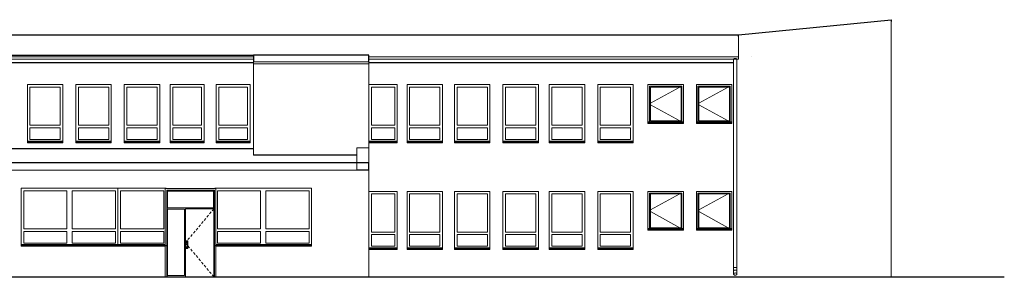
# Model space of a CAD drawing. Header units: centimetres. Extents: x -25572 to 23555, y -2435 to 15405.
# Tile 131 of 134: x 20504 to 23555, y 4871 to 5670. Entities that reach past the tile are written whole.
import ezdxf

# ---------------------------------------------------------------- set-up
doc = ezdxf.new("R2010")
doc.units = ezdxf.units.CM
doc.header["$MEASUREMENT"] = 0
for name, color, linetype, lineweight in [('Nowe_0_Nr_pióra__4', 7, 'Continuous', 13), ('Nowe_0_Nr_pióra__84', 7, 'Continuous', 13), ('Nowe_220-A Ściany_Nr_pióra__3', 7, 'Continuous', 13), ('Nowe_220-A Ściany_Nr_pióra__87', 7, 'Continuous', 13), ('Nowe_250-A Schody Pochylnie_Nr_pióra__91', 7, 'Continuous', 13), ('Nowe_280-A Dachy Powłoki_Nr_pióra__27', 7, 'Continuous', 25), ('Nowe_450-K Stropy_Nr_pióra__21', 7, 'Continuous', 25)]:
    doc.layers.add(name, color=color, linetype=linetype, lineweight=lineweight)
doc.linetypes.add('LINIA TERENU', pattern='A,0,[3,Lwowska architektura1.Shx,S=0.396825,R=0,X=0,Y=0],-50,0', length=50)

msp = doc.modelspace()

# ---------------------------------------------------------------- linework, layer by layer
at = {"layer": 'Nowe_0_Nr_pióra__4', "color": 7, "linetype": 'Continuous', "lineweight": 13}
for p, q in [((19806.6, 5554.7), (21228.1, 5554.7)), ((22731.5, 5554.7), (21586.1, 5554.7)), ((22731.5, 5554.7), (22731.5, 5551.2)), ((21228.1, 5547.7), (20206.5, 5547.7)), ((21228.1, 5539.9), (21586.1, 5539.9)), ((21228.1, 5539.9), (21228.1, 5536.4)), ((21228.1, 5536.4), (21228.1, 5533.8)), ((21228.1, 5533.8), (21228.1, 5532.9)), ((21228.1, 5532.9), (21586.1, 5532.9)), ((21586.1, 5547.7), (22716, 5547.7)), ((21586.1, 5539.9), (21586.1, 5536.4)), ((21586.1, 5536.4), (21586.1, 5533.8)), ((21586.1, 5533.8), (21586.1, 5532.9)), ((22716, 5547.7), (22716.6, 5548.4)), ((22717.6, 5548.7), (22716.6, 5548.4)), ((22716.9, 5547.7), (22716.6, 5547.7)), ((22716.6, 5547.7), (22716.6, 5547.7)), ((22717.6, 5548.7), (22718.5, 5549.5)), ((22718.5, 5547.7), (22718.1, 5547.7)), ((22718.5, 5549.5), (22721, 5550.2)), ((22718.7, 5547.7), (22718.5, 5547.7)), ((22721, 5550.2), (22723.5, 5549.5)), ((22723.5, 5547.7), (22723.2, 5547.7)), ((22723.5, 5549.5), (22724.3, 5548.7)), ((22723.8, 5547.7), (22723.5, 5547.7)), ((22724.3, 5548.7), (22725.3, 5548.4)), ((22725.3, 5547.7), (22725, 5547.7)), ((22725.3, 5548.4), (22726, 5547.7)), ((22725.4, 5547.7), (22725.3, 5547.7)), ((22731.5, 5547.7), (22726, 5547.7)), ((22731.5, 5551.2), (22731.5, 5548.7)), ((22731.5, 5548.7), (22731.5, 5547.7))]:
    msp.add_line(p, q, dxfattribs=at)
at = {"layer": 'Nowe_0_Nr_pióra__84', "color": 7, "linetype": 'Continuous', "lineweight": 13}
for p, q in [((22716.3, 5547.7), (22716, 5547.7)), ((22716, 5547.7), (22716, 4901.9)), ((22716.6, 5547.7), (22716.3, 5547.7)), ((22717.4, 5547.7), (22716.9, 5547.7)), ((22718.1, 5547.7), (22717.4, 5547.7)), ((22719, 5547.7), (22718.7, 5547.7)), ((22721, 5547.7), (22719, 5547.7)), ((22722.9, 5547.7), (22721, 5547.7)), ((22723.2, 5547.7), (22722.9, 5547.7)), ((22724.5, 5547.7), (22723.8, 5547.7)), ((22725, 5547.7), (22724.5, 5547.7)), ((22725.6, 5547.7), (22725.4, 5547.7)), ((22726, 5547.7), (22725.6, 5547.7)), ((22726, 5547.7), (22726, 4901.9)), ((22716.3, 4901.9), (22716, 4901.9)), ((22716, 4901.9), (22716, 4891.9)), ((22716, 4891.9), (22716, 4881.3)), ((22716.3, 4882.6), (22716, 4881.3)), ((22716, 4881.3), (22716.3, 4879.9)), ((22717.4, 4901.9), (22716.3, 4901.9)), ((22717.4, 4893.3), (22716.3, 4892.7)), ((22717.4, 4883.8), (22716.3, 4882.6)), ((22719, 4901.9), (22717.4, 4901.9)), ((22719, 4893.8), (22717.4, 4893.3)), ((22719, 4884.5), (22717.4, 4883.8)), ((22721, 4901.9), (22719, 4901.9)), ((22721, 4893.9), (22719, 4893.8)), ((22721, 4884.8), (22719, 4884.5)), ((22722.9, 4901.9), (22721, 4901.9)), ((22722.9, 4893.8), (22721, 4893.9)), ((22722.9, 4884.5), (22721, 4884.8)), ((22724.5, 4901.9), (22722.9, 4901.9)), ((22724.5, 4893.3), (22722.9, 4893.8)), ((22724.5, 4883.8), (22722.9, 4884.5)), ((22725.6, 4901.9), (22724.5, 4901.9)), ((22725.6, 4892.7), (22724.5, 4893.3)), ((22725.6, 4882.6), (22724.5, 4883.8)), ((22726, 4901.9), (22725.6, 4901.9)), ((22726, 4881.3), (22725.6, 4882.6)), ((22725.6, 4879.9), (22726, 4881.3)), ((22726, 4901.9), (22726, 4891.9)), ((22726, 4891.9), (22726, 4881.3)), ((22716.3, 4879.9), (22717.4, 4878.8)), ((22717.4, 4878.8), (22719, 4878)), ((22719, 4878), (22721, 4877.7)), ((22721, 4877.7), (22722.9, 4878)), ((22722.9, 4878), (22724.5, 4878.8)), ((22724.5, 4878.8), (22725.6, 4879.9))]:
    msp.add_line(p, q, dxfattribs=at)
at = {"layer": 'Nowe_220-A Ściany_Nr_pióra__3', "color": 7, "linetype": 'Continuous', "lineweight": 13}
for p, q in [((20536.1, 5342.7), (20536.1, 5460.7)), ((20536.1, 5460.7), (20630.1, 5460.7)), ((20630.1, 5460.7), (20630.1, 5342.7)), ((20686.1, 5342.7), (20686.1, 5460.7)), ((20686.1, 5460.7), (20780.1, 5460.7)), ((20780.1, 5460.7), (20780.1, 5342.7)), ((20836.1, 5342.7), (20836.1, 5460.7)), ((20836.1, 5460.7), (20930.1, 5460.7)), ((20930.1, 5460.7), (20930.1, 5342.7)), ((20978.6, 5342.7), (20978.6, 5460.7)), ((20978.6, 5460.7), (21067.6, 5460.7)), ((21067.6, 5460.7), (21067.6, 5342.7)), ((21121.1, 5342.7), (21121.1, 5460.7)), ((21121.1, 5460.7), (21210.1, 5460.7)), ((21210.1, 5460.7), (21210.1, 5342.7)), ((21594.1, 5342.7), (21594.1, 5460.7)), ((21594.1, 5460.7), (21666.1, 5460.7)), ((21666.1, 5460.7), (21666.1, 5342.7)), ((21712.1, 5342.7), (21712.1, 5460.7)), ((21712.1, 5460.7), (21806.1, 5460.7)), ((21806.1, 5460.7), (21806.1, 5342.7)), ((21859.1, 5342.7), (21859.1, 5460.7)), ((21859.1, 5460.7), (21953.1, 5460.7)), ((21953.1, 5460.7), (21953.1, 5342.7)), ((22009.1, 5460.7), (22009.1, 5342.7)), ((22103.1, 5460.7), (22009.1, 5460.7)), ((22103.1, 5342.7), (22103.1, 5460.7)), ((22152.9, 5460.7), (22152.9, 5342.7)), ((22246.9, 5460.7), (22152.9, 5460.7)), ((22246.9, 5342.7), (22246.9, 5460.7)), ((22302.9, 5460.7), (22302.9, 5342.7)), ((22396.9, 5460.7), (22302.9, 5460.7)), ((22396.9, 5342.7), (22396.9, 5460.7)), ((22455.5, 5353.7), (22455.5, 5463.7)), ((22455.5, 5463.7), (22555.5, 5463.7)), ((22458, 5356.2), (22458, 5461.2)), ((22458, 5461.2), (22553, 5461.2)), ((22548.9, 5461.2), (22458, 5411.5)), ((22553.4, 5463.7), (22548.9, 5461.2)), ((22553, 5461.2), (22553, 5356.2)), ((22555.5, 5463.7), (22555.5, 5353.7)), ((22605.5, 5353.7), (22605.5, 5463.7)), ((22605.5, 5463.7), (22705.5, 5463.7)), ((22608, 5356.2), (22608, 5461.2)), ((22608, 5461.2), (22703, 5461.2)), ((22698.9, 5461.2), (22608, 5411.5)), ((22703.4, 5463.7), (22698.9, 5461.2)), ((22703, 5461.2), (22703, 5356.2)), ((22705.5, 5463.7), (22705.5, 5353.7)), ((22458, 5411.5), (22455.5, 5410.1)), ((22458, 5406), (22455.5, 5407.4)), ((22548.9, 5356.2), (22458, 5406)), ((22608, 5411.5), (22605.5, 5410.1)), ((22608, 5406), (22605.5, 5407.4)), ((22698.9, 5356.2), (22608, 5406)), ((20630.1, 5342.7), (20536.1, 5342.7)), ((20780.1, 5342.7), (20686.1, 5342.7)), ((20930.1, 5342.7), (20836.1, 5342.7)), ((21067.6, 5342.7), (20978.6, 5342.7)), ((21210.1, 5342.7), (21121.1, 5342.7)), ((21666.1, 5342.7), (21594.1, 5342.7)), ((21806.1, 5342.7), (21712.1, 5342.7)), ((21953.1, 5342.7), (21859.1, 5342.7)), ((22009.1, 5342.7), (22103.1, 5342.7)), ((22152.9, 5342.7), (22246.9, 5342.7)), ((22302.9, 5342.7), (22396.9, 5342.7)), ((22450.5, 5353.7), (22560.5, 5353.7)), ((22450.5, 5352.7), (22560.5, 5352.7)), ((22450.5, 5351.7), (22450.5, 5351.5)), ((22450.5, 5351.5), (22450.5, 5349.5)), ((22450.5, 5351.5), (22560.5, 5351.5)), ((22450.5, 5349.5), (22560.5, 5349.5)), ((22553, 5356.2), (22458, 5356.2)), ((22553.4, 5353.7), (22548.9, 5356.2)), ((22560.5, 5351.7), (22560.5, 5351.5)), ((22560.5, 5351.5), (22560.5, 5349.5)), ((22600.5, 5353.7), (22710.5, 5353.7)), ((22600.5, 5352.7), (22710.5, 5352.7)), ((22600.5, 5351.7), (22600.5, 5351.5)), ((22600.5, 5351.5), (22600.5, 5349.5)), ((22600.5, 5351.5), (22710.5, 5351.5)), ((22600.5, 5349.5), (22710.5, 5349.5)), ((22703, 5356.2), (22608, 5356.2)), ((22703.4, 5353.7), (22698.9, 5356.2)), ((22710.5, 5351.7), (22710.5, 5351.5)), ((22710.5, 5351.5), (22710.5, 5349.5)), ((20536.1, 5298.7), (20536.1, 5334.7)), ((20536.1, 5334.7), (20630.1, 5334.7)), ((20630.1, 5334.7), (20630.1, 5298.7)), ((20686.1, 5298.7), (20686.1, 5334.7)), ((20686.1, 5334.7), (20780.1, 5334.7)), ((20780.1, 5334.7), (20780.1, 5298.7)), ((20836.1, 5298.7), (20836.1, 5334.7)), ((20836.1, 5334.7), (20930.1, 5334.7)), ((20930.1, 5334.7), (20930.1, 5298.7)), ((20978.6, 5298.7), (20978.6, 5334.7)), ((20978.6, 5334.7), (21067.6, 5334.7)), ((21067.6, 5334.7), (21067.6, 5298.7)), ((21121.1, 5298.7), (21121.1, 5334.7)), ((21121.1, 5334.7), (21210.1, 5334.7)), ((21210.1, 5334.7), (21210.1, 5298.7)), ((21594.1, 5298.7), (21594.1, 5334.7)), ((21594.1, 5334.7), (21666.1, 5334.7)), ((21666.1, 5334.7), (21666.1, 5298.7)), ((21712.1, 5298.7), (21712.1, 5334.7)), ((21712.1, 5334.7), (21806.1, 5334.7)), ((21806.1, 5334.7), (21806.1, 5298.7)), ((21859.1, 5298.7), (21859.1, 5334.7)), ((21859.1, 5334.7), (21953.1, 5334.7)), ((21953.1, 5334.7), (21953.1, 5298.7)), ((22009.1, 5334.7), (22009.1, 5298.7)), ((22103.1, 5334.7), (22009.1, 5334.7)), ((22103.1, 5298.7), (22103.1, 5334.7)), ((22152.9, 5334.7), (22152.9, 5298.7)), ((22246.9, 5334.7), (22152.9, 5334.7)), ((22246.9, 5298.7), (22246.9, 5334.7)), ((22302.9, 5334.7), (22302.9, 5298.7)), ((22396.9, 5334.7), (22302.9, 5334.7)), ((22396.9, 5298.7), (22396.9, 5334.7)), ((20528.1, 5293.7), (20638.1, 5293.7)), ((20528.1, 5292.7), (20638.1, 5292.7)), ((20528.1, 5291.7), (20528.1, 5291.5)), ((20528.1, 5291.5), (20528.1, 5289.5)), ((20528.1, 5291.5), (20638.1, 5291.5)), ((20528.1, 5289.5), (20638.1, 5289.5)), ((20630.1, 5298.7), (20536.1, 5298.7)), ((20638.1, 5291.7), (20638.1, 5291.5)), ((20638.1, 5291.5), (20638.1, 5289.5)), ((20678.1, 5293.7), (20788.1, 5293.7)), ((20678.1, 5292.7), (20788.1, 5292.7)), ((20678.1, 5291.7), (20678.1, 5291.5)), ((20678.1, 5291.5), (20678.1, 5289.5)), ((20678.1, 5291.5), (20788.1, 5291.5)), ((20678.1, 5289.5), (20788.1, 5289.5)), ((20780.1, 5298.7), (20686.1, 5298.7)), ((20788.1, 5291.7), (20788.1, 5291.5)), ((20788.1, 5291.5), (20788.1, 5289.5)), ((20828.1, 5293.7), (20938.1, 5293.7)), ((20828.1, 5292.7), (20938.1, 5292.7)), ((20828.1, 5291.7), (20828.1, 5291.5)), ((20828.1, 5291.5), (20828.1, 5289.5)), ((20828.1, 5291.5), (20938.1, 5291.5)), ((20828.1, 5289.5), (20938.1, 5289.5)), ((20930.1, 5298.7), (20836.1, 5298.7)), ((20938.1, 5291.7), (20938.1, 5291.5)), ((20938.1, 5291.5), (20938.1, 5289.5)), ((20970.6, 5293.7), (21075.6, 5293.7)), ((20970.6, 5292.7), (21075.6, 5292.7)), ((20970.6, 5291.7), (20970.6, 5291.5)), ((20970.6, 5291.5), (20970.6, 5289.5)), ((20970.6, 5291.5), (21075.6, 5291.5)), ((20970.6, 5289.5), (21075.6, 5289.5)), ((21067.6, 5298.7), (20978.6, 5298.7)), ((21075.6, 5291.7), (21075.6, 5291.5)), ((21075.6, 5291.5), (21075.6, 5289.5)), ((21113.1, 5293.7), (21218.1, 5293.7)), ((21113.1, 5292.7), (21218.1, 5292.7)), ((21113.1, 5291.7), (21113.1, 5291.5)), ((21113.1, 5291.5), (21113.1, 5289.5)), ((21113.1, 5291.5), (21218.1, 5291.5)), ((21113.1, 5289.5), (21218.1, 5289.5)), ((21210.1, 5298.7), (21121.1, 5298.7)), ((21218.1, 5291.7), (21218.1, 5291.5)), ((21218.1, 5291.5), (21218.1, 5289.5)), ((21586.1, 5293.7), (21674.1, 5293.7)), ((21586.1, 5292.7), (21674.1, 5292.7)), ((21586.1, 5291.5), (21674.1, 5291.5)), ((21586.1, 5289.5), (21674.1, 5289.5)), ((21666.1, 5298.7), (21594.1, 5298.7)), ((21674.1, 5291.7), (21674.1, 5291.5)), ((21674.1, 5291.5), (21674.1, 5289.5)), ((21704.1, 5293.7), (21814.1, 5293.7)), ((21704.1, 5292.7), (21814.1, 5292.7)), ((21704.1, 5291.7), (21704.1, 5291.5)), ((21704.1, 5291.5), (21704.1, 5289.5)), ((21704.1, 5291.5), (21814.1, 5291.5)), ((21704.1, 5289.5), (21814.1, 5289.5)), ((21806.1, 5298.7), (21712.1, 5298.7)), ((21814.1, 5291.7), (21814.1, 5291.5)), ((21814.1, 5291.5), (21814.1, 5289.5)), ((21851.1, 5293.7), (21961.1, 5293.7)), ((21851.1, 5292.7), (21961.1, 5292.7)), ((21851.1, 5291.7), (21851.1, 5291.5)), ((21851.1, 5291.5), (21851.1, 5289.5)), ((21851.1, 5291.5), (21961.1, 5291.5)), ((21851.1, 5289.5), (21961.1, 5289.5)), ((21953.1, 5298.7), (21859.1, 5298.7)), ((21961.1, 5291.7), (21961.1, 5291.5)), ((21961.1, 5291.5), (21961.1, 5289.5)), ((22111.1, 5293.7), (22001.1, 5293.7)), ((22111.1, 5292.7), (22001.1, 5292.7)), ((22001.1, 5291.7), (22001.1, 5291.5)), ((22001.1, 5291.5), (22001.1, 5289.5)), ((22111.1, 5291.5), (22001.1, 5291.5)), ((22111.1, 5289.5), (22001.1, 5289.5)), ((22009.1, 5298.7), (22103.1, 5298.7)), ((22111.1, 5291.7), (22111.1, 5291.5)), ((22111.1, 5291.5), (22111.1, 5289.5)), ((22254.9, 5293.7), (22144.9, 5293.7)), ((22254.9, 5292.7), (22144.9, 5292.7)), ((22144.9, 5291.7), (22144.9, 5291.5)), ((22144.9, 5291.5), (22144.9, 5289.5)), ((22254.9, 5291.5), (22144.9, 5291.5)), ((22254.9, 5289.5), (22144.9, 5289.5)), ((22152.9, 5298.7), (22246.9, 5298.7)), ((22254.9, 5291.7), (22254.9, 5291.5)), ((22254.9, 5291.5), (22254.9, 5289.5)), ((22404.9, 5293.7), (22294.9, 5293.7)), ((22404.9, 5292.7), (22294.9, 5292.7)), ((22294.9, 5291.7), (22294.9, 5291.5)), ((22294.9, 5291.5), (22294.9, 5289.5)), ((22404.9, 5291.5), (22294.9, 5291.5)), ((22404.9, 5289.5), (22294.9, 5289.5)), ((22302.9, 5298.7), (22396.9, 5298.7)), ((22404.9, 5291.7), (22404.9, 5291.5)), ((22404.9, 5291.5), (22404.9, 5289.5)), ((20516.6, 5021.7), (20516.6, 5139.7)), ((20516.6, 5139.7), (20650.6, 5139.7)), ((20650.6, 5139.7), (20650.6, 5021.7)), ((20666.6, 5021.7), (20666.6, 5139.7)), ((20666.6, 5139.7), (20800.6, 5139.7)), ((20800.6, 5139.7), (20800.6, 5021.7)), ((20808.4, 5147.7), (20808.4, 5139.7)), ((20808.4, 5139.7), (20808.4, 4977.7)), ((20808.6, 5139.7), (20808.6, 5147.7)), ((20808.6, 4977.7), (20808.6, 5139.7)), ((20816.4, 5021.7), (20816.4, 5139.7)), ((20816.4, 5139.7), (20950.4, 5139.7)), ((20950.4, 5139.7), (20950.4, 5021.7)), ((20954.9, 5146.4), (20954.9, 4970.6)), ((21112.3, 5146.4), (20954.9, 5146.4)), ((20959.9, 4872.7), (20959.9, 5141.4)), ((20959.9, 5141.4), (21107.3, 5141.4)), ((20961.1, 4872.7), (20961.1, 5140.2)), ((20961.1, 5140.2), (21106.1, 5140.2)), ((20962.6, 5086.7), (20962.6, 5138.7)), ((20962.6, 5138.7), (21104.6, 5138.7)), ((21104.6, 5138.7), (21104.6, 5086.7)), ((21106.1, 5140.2), (21106.1, 4872.7)), ((21107.3, 5141.4), (21107.3, 4872.7)), ((21112.3, 4970.6), (21112.3, 5146.4)), ((21116.6, 5021.7), (21116.6, 5139.7)), ((21116.6, 5139.7), (21250.6, 5139.7)), ((21250.6, 5139.7), (21250.6, 5021.7)), ((21266.6, 5021.7), (21266.6, 5139.7)), ((21266.6, 5139.7), (21400.6, 5139.7)), ((21400.6, 5139.7), (21400.6, 5021.7)), ((21594.1, 5129.7), (21594.1, 5011.7)), ((21666.1, 5129.7), (21594.1, 5129.7)), ((21666.1, 5011.7), (21666.1, 5129.7)), ((21712.1, 5129.7), (21712.1, 5011.7)), ((21806.1, 5129.7), (21712.1, 5129.7)), ((21806.1, 5011.7), (21806.1, 5129.7)), ((21859.1, 5129.7), (21859.1, 5011.7)), ((21953.1, 5129.7), (21859.1, 5129.7)), ((21953.1, 5011.7), (21953.1, 5129.7)), ((22009.1, 5129.7), (22009.1, 5011.7)), ((22103.1, 5129.7), (22009.1, 5129.7)), ((22103.1, 5011.7), (22103.1, 5129.7)), ((22152.9, 5129.7), (22152.9, 5011.7)), ((22246.9, 5129.7), (22152.9, 5129.7)), ((22246.9, 5011.7), (22246.9, 5129.7)), ((22302.9, 5129.7), (22302.9, 5011.7)), ((22396.9, 5129.7), (22302.9, 5129.7)), ((22396.9, 5011.7), (22396.9, 5129.7)), ((22455.5, 5022.7), (22455.5, 5132.7)), ((22455.5, 5132.7), (22555.5, 5132.7)), ((22458, 5025.2), (22458, 5130.2)), ((22458, 5130.2), (22553, 5130.2)), ((22548.9, 5130.2), (22458, 5080.5)), ((22553.4, 5132.7), (22548.9, 5130.2)), ((22553, 5130.2), (22553, 5025.2)), ((22555.5, 5132.7), (22555.5, 5022.7)), ((22605.5, 5022.7), (22605.5, 5132.7)), ((22605.5, 5132.7), (22705.5, 5132.7)), ((22608, 5025.2), (22608, 5130.2)), ((22608, 5130.2), (22703, 5130.2)), ((22698.9, 5130.2), (22608, 5080.5)), ((22703.4, 5132.7), (22698.9, 5130.2)), ((22703, 5130.2), (22703, 5025.2)), ((22705.5, 5132.7), (22705.5, 5022.7)), ((21104.6, 5086.7), (20962.6, 5086.7)), ((20962.6, 4876.7), (20962.6, 5082.7)), ((20962.6, 5082.7), (21014.6, 5082.7)), ((21014.6, 5082.7), (21014.6, 4876.7)), ((21017.4, 4872.7), (21017.4, 5083.9)), ((21017.4, 5083.9), (21105.8, 5083.9)), ((21089.1, 5064), (21084, 5057.9)), ((21097.4, 5074), (21092.3, 5067.8)), ((21105.8, 5083.9), (21100.6, 5077.8)), ((21105.8, 5083.9), (21105.8, 4872.7)), ((22458, 5080.5), (22455.5, 5079.1)), ((22458, 5075), (22455.5, 5076.4)), ((22548.9, 5025.2), (22458, 5075)), ((22608, 5080.5), (22605.5, 5079.1)), ((22608, 5075), (22605.5, 5076.4)), ((22698.9, 5025.2), (22608, 5075)), ((21064.1, 5034.1), (21058.9, 5027.9)), ((21072.4, 5044), (21067.3, 5037.9)), ((21080.7, 5054), (21075.6, 5047.9)), ((20650.6, 5021.7), (20516.6, 5021.7)), ((20516.6, 4977.7), (20516.6, 5013.7)), ((20516.6, 5013.7), (20650.6, 5013.7)), ((20650.6, 5013.7), (20650.6, 4977.7)), ((20800.6, 5021.7), (20666.6, 5021.7)), ((20666.6, 4977.7), (20666.6, 5013.7)), ((20666.6, 5013.7), (20800.6, 5013.7)), ((20800.6, 5013.7), (20800.6, 4977.7)), ((20950.4, 5021.7), (20816.4, 5021.7)), ((20816.4, 4977.7), (20816.4, 5013.7)), ((20816.4, 5013.7), (20950.4, 5013.7)), ((20950.4, 5013.7), (20950.4, 4977.7)), ((21039, 5004.2), (21033.9, 4998)), ((21047.4, 5014.1), (21042.2, 5008)), ((21055.7, 5024.1), (21050.6, 5018)), ((21250.6, 5021.7), (21116.6, 5021.7)), ((21116.6, 4977.7), (21116.6, 5013.7)), ((21116.6, 5013.7), (21250.6, 5013.7)), ((21250.6, 5013.7), (21250.6, 4977.7)), ((21400.6, 5021.7), (21266.6, 5021.7)), ((21266.6, 4977.7), (21266.6, 5013.7)), ((21266.6, 5013.7), (21400.6, 5013.7)), ((21400.6, 5013.7), (21400.6, 4977.7)), ((21594.1, 5011.7), (21666.1, 5011.7)), ((21594.1, 5003.7), (21594.1, 4967.7)), ((21666.1, 5003.7), (21594.1, 5003.7)), ((21666.1, 4967.7), (21666.1, 5003.7)), ((21712.1, 5011.7), (21806.1, 5011.7)), ((21712.1, 5003.7), (21712.1, 4967.7)), ((21806.1, 5003.7), (21712.1, 5003.7)), ((21806.1, 4967.7), (21806.1, 5003.7)), ((21859.1, 5011.7), (21953.1, 5011.7)), ((21859.1, 5003.7), (21859.1, 4967.7)), ((21953.1, 5003.7), (21859.1, 5003.7)), ((21953.1, 4967.7), (21953.1, 5003.7)), ((22009.1, 5011.7), (22103.1, 5011.7)), ((22009.1, 5003.7), (22009.1, 4967.7)), ((22103.1, 5003.7), (22009.1, 5003.7)), ((22103.1, 4967.7), (22103.1, 5003.7)), ((22152.9, 5011.7), (22246.9, 5011.7)), ((22152.9, 5003.7), (22152.9, 4967.7)), ((22246.9, 5003.7), (22152.9, 5003.7)), ((22246.9, 4967.7), (22246.9, 5003.7)), ((22302.9, 5011.7), (22396.9, 5011.7)), ((22302.9, 5003.7), (22302.9, 4967.7)), ((22396.9, 5003.7), (22302.9, 5003.7)), ((22396.9, 4967.7), (22396.9, 5003.7)), ((22450.5, 5022.7), (22560.5, 5022.7)), ((22450.5, 5021.7), (22560.5, 5021.7)), ((22450.5, 5020.7), (22450.5, 5020.5)), ((22450.5, 5020.5), (22450.5, 5018.5)), ((22450.5, 5020.5), (22560.5, 5020.5)), ((22450.5, 5018.5), (22560.5, 5018.5)), ((22553, 5025.2), (22458, 5025.2)), ((22553.4, 5022.7), (22548.9, 5025.2)), ((22560.5, 5020.7), (22560.5, 5020.5)), ((22560.5, 5020.5), (22560.5, 5018.5)), ((22600.5, 5022.7), (22710.5, 5022.7)), ((22600.5, 5021.7), (22710.5, 5021.7)), ((22600.5, 5020.7), (22600.5, 5020.5)), ((22600.5, 5020.5), (22600.5, 5018.5)), ((22600.5, 5020.5), (22710.5, 5020.5)), ((22600.5, 5018.5), (22710.5, 5018.5)), ((22703, 5025.2), (22608, 5025.2)), ((22703.4, 5022.7), (22698.9, 5025.2)), ((22710.5, 5020.7), (22710.5, 5020.5)), ((22710.5, 5020.5), (22710.5, 5018.5)), ((20508.6, 4972.7), (20658.6, 4972.7)), ((20650.6, 4977.7), (20516.6, 4977.7)), ((20658.6, 4972.7), (20658.6, 4971.7)), ((20658.6, 4972.7), (20808.4, 4972.7)), ((20800.6, 4977.7), (20666.6, 4977.7)), ((20808.4, 4977.7), (20808.4, 4972.7)), ((20808.4, 4972.7), (20808.4, 4971.7)), ((20808.4, 4972.7), (20954.9, 4972.7)), ((20808.6, 4972.7), (20808.6, 4977.7)), ((20808.6, 4972.7), (20808.6, 4971.7)), ((20950.4, 4977.7), (20816.4, 4977.7)), ((21019.9, 4981.3), (21017.4, 4978.3)), ((21022.5, 4972.2), (21017.4, 4978.3)), ((21020, 4983.5), (21019.7, 4982.2)), ((21019.7, 4982.2), (21020, 4980.8)), ((21021, 4984.5), (21020, 4983.5)), ((21020, 4980.8), (21021, 4979.8)), ((21021.1, 4983), (21020.9, 4982.2)), ((21020.9, 4982.2), (21021, 4981.5)), ((21022.4, 4984.9), (21021, 4984.5)), ((21021, 4981.5), (21021.6, 4980.9)), ((21021, 4979.8), (21022.4, 4979.5)), ((21021.7, 4983.5), (21021.1, 4983)), ((21021.7, 4982.9), (21021.4, 4982.2)), ((21021.4, 4982.2), (21021.6, 4982.8)), ((21021.4, 4982.2), (21021.7, 4981.5)), ((21021.6, 4981.6), (21021.4, 4982.2)), ((21021.6, 4982.8), (21021.6, 4982.8)), ((21021.6, 4981.5), (21021.6, 4981.6)), ((21021.6, 4980.9), (21022.1, 4980.7)), ((21022.4, 4983.7), (21021.7, 4983.5)), ((21022.4, 4983.2), (21021.7, 4982.9)), ((21021.7, 4981.5), (21022.4, 4981.2)), ((21021.8, 4982.9), (21022.1, 4983.1)), ((21022.1, 4981.2), (21021.8, 4981.4)), ((21022.1, 4983.1), (21022.3, 4983.1)), ((21022.3, 4981.2), (21022.1, 4981.2)), ((21022.1, 4980.7), (21022.6, 4979.8)), ((21023.7, 4984.5), (21022.4, 4984.9)), ((21023.1, 4983.5), (21022.4, 4983.7)), ((21023.1, 4982.9), (21022.4, 4983.2)), ((21022.4, 4981.2), (21023.1, 4981.5)), ((21022.4, 4979.5), (21022.6, 4979.5)), ((21022.5, 4983.1), (21022.7, 4983.1)), ((21022.7, 4981.2), (21022.5, 4981.2)), ((21022.6, 4979.8), (21022.6, 4965.6)), ((21022.7, 4983.1), (21022.9, 4982.9)), ((21022.9, 4981.4), (21022.7, 4981.2)), ((21023.7, 4983), (21023.1, 4983.5)), ((21023.4, 4982.2), (21023.1, 4982.9)), ((21023.1, 4982.8), (21023.2, 4982.8)), ((21023.1, 4981.5), (21023.4, 4982.2)), ((21023.2, 4981.6), (21023.1, 4981.5)), ((21023.2, 4982.8), (21023.4, 4982.2)), ((21023.4, 4982.2), (21023.2, 4981.6)), ((21024.7, 4983.5), (21023.7, 4984.5)), ((21025.1, 4980.5), (21023.7, 4983)), ((21025.1, 4982.2), (21024.7, 4983.5)), ((21024.8, 4981), (21025.1, 4982.2)), ((21025.1, 4964.9), (21025.1, 4980.5)), ((21030.7, 4994.2), (21025.5, 4988.1)), ((21112.3, 4972.7), (21258.6, 4972.7)), ((21250.6, 4977.7), (21116.6, 4977.7)), ((21258.6, 4972.7), (21258.6, 4971.7)), ((21258.6, 4972.7), (21408.6, 4972.7)), ((21400.6, 4977.7), (21266.6, 4977.7)), ((20508.6, 4971.7), (20658.6, 4971.7)), ((20508.6, 4970.7), (20508.6, 4970.5)), ((20508.6, 4970.5), (20508.6, 4968.5)), ((20508.6, 4970.5), (20658.6, 4970.5)), ((20508.6, 4968.5), (20658.6, 4968.5)), ((20658.6, 4971.7), (20658.6, 4970.5)), ((20658.6, 4971.7), (20808.4, 4971.7)), ((20658.6, 4970.5), (20658.6, 4968.5)), ((20658.6, 4970.5), (20808.4, 4970.5)), ((20658.6, 4968.5), (20808.4, 4968.5)), ((20808.4, 4971.7), (20808.4, 4970.5)), ((20808.4, 4971.7), (20954.9, 4971.7)), ((20808.4, 4970.5), (20808.4, 4968.5)), ((20808.4, 4970.5), (20958.4, 4970.5)), ((20808.4, 4968.5), (20958.4, 4968.5)), ((20808.4, 4968.5), (20808.4, 4967.7)), ((20808.6, 4971.7), (20808.6, 4970.5)), ((20808.6, 4970.5), (20808.6, 4968.5)), ((20808.6, 4967.7), (20808.6, 4968.5)), ((20954.9, 4968.5), (20954.9, 4872.7)), ((20958.4, 4970.6), (20958.4, 4970.5)), ((20958.4, 4970.5), (20958.4, 4968.5)), ((21019.7, 4963.3), (21020, 4964.6)), ((21020, 4961.9), (21019.7, 4963.3)), ((21020, 4964.6), (21021, 4965.6)), ((21021, 4960.9), (21020, 4961.9)), ((21021, 4964), (21020.9, 4963.2)), ((21020.9, 4963.2), (21021.1, 4962.5)), ((21021, 4965.6), (21022.4, 4966)), ((21021.6, 4964.5), (21021, 4964)), ((21022.4, 4960.6), (21021, 4960.9)), ((21021.1, 4962.5), (21021.7, 4961.9)), ((21021.4, 4963.3), (21021.7, 4964)), ((21021.4, 4963.3), (21021.6, 4963.9)), ((21021.7, 4962.6), (21021.4, 4963.3)), ((21021.6, 4962.7), (21021.4, 4963.3)), ((21022.1, 4964.7), (21021.6, 4964.5)), ((21021.6, 4963.9), (21021.6, 4963.9)), ((21021.6, 4962.6), (21021.6, 4962.7)), ((21021.7, 4964), (21022.4, 4964.3)), ((21022.4, 4962.3), (21021.7, 4962.6)), ((21021.7, 4961.9), (21022.4, 4961.8)), ((21021.8, 4964), (21022.1, 4964.2)), ((21022.1, 4962.3), (21021.8, 4962.5)), ((21022.6, 4965.6), (21022.1, 4964.7)), ((21022.1, 4964.2), (21022.3, 4964.2)), ((21022.3, 4962.3), (21022.1, 4962.3)), ((21022.4, 4966), (21022.6, 4965.9)), ((21022.4, 4964.3), (21023.1, 4964)), ((21023.1, 4962.6), (21022.4, 4962.3)), ((21022.4, 4961.8), (21023.1, 4962)), ((21023.7, 4960.9), (21022.4, 4960.6)), ((21022.5, 4964.2), (21022.7, 4964.2)), ((21022.7, 4962.3), (21022.5, 4962.3)), ((21022.7, 4964.2), (21022.9, 4964)), ((21022.9, 4962.5), (21022.7, 4962.3)), ((21023.1, 4964), (21023.4, 4963.3)), ((21023.1, 4963.9), (21023.2, 4963.9)), ((21023.4, 4963.3), (21023.1, 4962.6)), ((21023.2, 4962.7), (21023.1, 4962.6)), ((21023.1, 4962), (21023.7, 4962.5)), ((21023.2, 4963.9), (21023.4, 4963.3)), ((21023.4, 4963.3), (21023.2, 4962.7)), ((21023.7, 4962.5), (21025.1, 4964.9)), ((21024.7, 4961.9), (21023.7, 4960.9)), ((21025.1, 4963.3), (21024.7, 4961.9)), ((21024.8, 4964.4), (21025.1, 4963.3)), ((21030.7, 4962.4), (21025.5, 4968.6)), ((21039, 4952.5), (21033.9, 4958.6)), ((21047.4, 4942.5), (21042.2, 4948.6)), ((21108.6, 4970.6), (21108.6, 4970.5)), ((21108.6, 4970.5), (21108.6, 4968.5)), ((21108.6, 4970.5), (21258.6, 4970.5)), ((21108.6, 4968.5), (21258.6, 4968.5)), ((21112.3, 4971.7), (21258.6, 4971.7)), ((21112.3, 4872.7), (21112.3, 4968.5)), ((21258.6, 4971.7), (21258.6, 4970.5)), ((21258.6, 4971.7), (21408.6, 4971.7)), ((21258.6, 4970.5), (21258.6, 4968.5)), ((21258.6, 4970.5), (21408.6, 4970.5)), ((21258.6, 4968.5), (21408.6, 4968.5)), ((21408.6, 4970.7), (21408.6, 4970.5)), ((21408.6, 4970.5), (21408.6, 4968.5)), ((21674.1, 4962.7), (21586.1, 4962.7)), ((21674.1, 4961.7), (21586.1, 4961.7)), ((21674.1, 4960.5), (21586.1, 4960.5)), ((21674.1, 4958.5), (21586.1, 4958.5)), ((21594.1, 4967.7), (21666.1, 4967.7)), ((21674.1, 4960.7), (21674.1, 4960.5)), ((21674.1, 4960.5), (21674.1, 4958.5)), ((21814.1, 4962.7), (21704.1, 4962.7)), ((21814.1, 4961.7), (21704.1, 4961.7)), ((21704.1, 4960.7), (21704.1, 4960.5)), ((21704.1, 4960.5), (21704.1, 4958.5)), ((21814.1, 4960.5), (21704.1, 4960.5)), ((21814.1, 4958.5), (21704.1, 4958.5)), ((21712.1, 4967.7), (21806.1, 4967.7)), ((21814.1, 4960.7), (21814.1, 4960.5)), ((21814.1, 4960.5), (21814.1, 4958.5)), ((21961.1, 4962.7), (21851.1, 4962.7)), ((21961.1, 4961.7), (21851.1, 4961.7)), ((21851.1, 4960.7), (21851.1, 4960.5)), ((21851.1, 4960.5), (21851.1, 4958.5)), ((21961.1, 4960.5), (21851.1, 4960.5)), ((21961.1, 4958.5), (21851.1, 4958.5)), ((21859.1, 4967.7), (21953.1, 4967.7)), ((21961.1, 4960.7), (21961.1, 4960.5)), ((21961.1, 4960.5), (21961.1, 4958.5)), ((22111.1, 4962.7), (22001.1, 4962.7)), ((22111.1, 4961.7), (22001.1, 4961.7)), ((22001.1, 4960.7), (22001.1, 4960.5)), ((22001.1, 4960.5), (22001.1, 4958.5)), ((22111.1, 4960.5), (22001.1, 4960.5)), ((22111.1, 4958.5), (22001.1, 4958.5)), ((22009.1, 4967.7), (22103.1, 4967.7)), ((22111.1, 4960.7), (22111.1, 4960.5)), ((22111.1, 4960.5), (22111.1, 4958.5)), ((22254.9, 4962.7), (22144.9, 4962.7)), ((22254.9, 4961.7), (22144.9, 4961.7)), ((22144.9, 4960.7), (22144.9, 4960.5)), ((22144.9, 4960.5), (22144.9, 4958.5)), ((22254.9, 4960.5), (22144.9, 4960.5)), ((22254.9, 4958.5), (22144.9, 4958.5)), ((22152.9, 4967.7), (22246.9, 4967.7)), ((22254.9, 4960.7), (22254.9, 4960.5)), ((22254.9, 4960.5), (22254.9, 4958.5)), ((22404.9, 4962.7), (22294.9, 4962.7)), ((22404.9, 4961.7), (22294.9, 4961.7)), ((22294.9, 4960.7), (22294.9, 4960.5)), ((22294.9, 4960.5), (22294.9, 4958.5)), ((22404.9, 4960.5), (22294.9, 4960.5)), ((22404.9, 4958.5), (22294.9, 4958.5)), ((22302.9, 4967.7), (22396.9, 4967.7)), ((22404.9, 4960.7), (22404.9, 4960.5)), ((22404.9, 4960.5), (22404.9, 4958.5)), ((21055.7, 4932.5), (21050.6, 4938.7)), ((21064.1, 4922.6), (21058.9, 4928.7)), ((21072.4, 4912.6), (21067.3, 4918.7)), ((21080.7, 4902.6), (21075.6, 4908.8)), ((21089.1, 4892.7), (21084, 4898.8)), ((21097.4, 4882.7), (21092.3, 4888.8)), ((20954.9, 4872.7), (20959.9, 4872.7)), ((20959.9, 4872.7), (20961.1, 4872.7)), ((20961.1, 4872.7), (20962.6, 4872.7)), ((21014.6, 4876.7), (20962.6, 4876.7)), ((20962.6, 4872.7), (21014.6, 4872.7)), ((21014.6, 4872.7), (21017.4, 4872.7)), ((21105.8, 4872.7), (21017.4, 4872.7)), ((21105.8, 4872.7), (21100.6, 4878.9)), ((21105.8, 4872.7), (21106.1, 4872.7)), ((21106.1, 4872.7), (21107.3, 4872.7)), ((21107.3, 4872.7), (21112.3, 4872.7))]:
    msp.add_line(p, q, dxfattribs=at)
at = {"layer": 'Nowe_220-A Ściany_Nr_pióra__87', "color": 7, "linetype": 'Continuous', "lineweight": 13}
for p, q in [((23204.1, 5203.7), (23204.1, 5664.9)), ((22731.5, 5617.6), (22731.5, 5599.5)), ((22731.5, 5599.5), (22731.5, 5560.2)), ((22731.5, 5560.2), (22731.5, 5554.7)), ((22771.5, 5554.7), (22771.5, 5554.8)), ((21228.1, 5532.7), (21228.1, 5532.9)), ((21228.1, 5249.9), (21228.1, 5532.7)), ((21586.1, 5532.9), (21586.1, 5532.7)), ((21586.1, 5532.7), (21586.1, 5272.7)), ((20528.1, 5291.7), (20528.1, 5468.7)), ((20528.1, 5468.7), (20638.1, 5468.7)), ((20638.1, 5468.7), (20638.1, 5291.7)), ((20678.1, 5291.7), (20678.1, 5468.7)), ((20678.1, 5468.7), (20788.1, 5468.7)), ((20788.1, 5468.7), (20788.1, 5291.7)), ((20828.1, 5291.7), (20828.1, 5468.7)), ((20828.1, 5468.7), (20938.1, 5468.7)), ((20938.1, 5468.7), (20938.1, 5291.7)), ((20970.6, 5291.7), (20970.6, 5468.7)), ((20970.6, 5468.7), (21075.6, 5468.7)), ((21075.6, 5468.7), (21075.6, 5291.7)), ((21113.1, 5468.7), (21218.1, 5468.7)), ((21113.1, 5291.7), (21113.1, 5468.7)), ((21218.1, 5468.7), (21218.1, 5291.7)), ((21586.1, 5468.7), (21674.1, 5468.7)), ((21674.1, 5291.7), (21674.1, 5468.7)), ((21704.1, 5468.7), (21814.1, 5468.7)), ((21704.1, 5468.7), (21704.1, 5291.7)), ((21814.1, 5468.7), (21814.1, 5291.7)), ((21851.1, 5291.7), (21851.1, 5468.7)), ((21851.1, 5468.7), (21961.1, 5468.7)), ((21961.1, 5291.7), (21961.1, 5468.7)), ((22001.1, 5468.7), (22111.1, 5468.7)), ((22001.1, 5468.7), (22001.1, 5291.7)), ((22111.1, 5468.7), (22111.1, 5291.7)), ((22144.9, 5468.7), (22254.9, 5468.7)), ((22144.9, 5291.7), (22144.9, 5468.7)), ((22254.9, 5468.7), (22254.9, 5291.7)), ((22294.9, 5468.7), (22404.9, 5468.7)), ((22294.9, 5468.7), (22294.9, 5291.7)), ((22404.9, 5468.7), (22404.9, 5291.7)), ((22450.5, 5468.7), (22560.5, 5468.7)), ((22450.5, 5351.7), (22450.5, 5468.7)), ((22560.5, 5468.7), (22560.5, 5351.7)), ((22600.5, 5468.7), (22710.5, 5468.7)), ((22600.5, 5351.7), (22600.5, 5468.7)), ((22710.5, 5468.7), (22710.5, 5351.7)), ((22450.5, 5348.7), (22450.5, 5349.5)), ((22560.5, 5348.7), (22450.5, 5348.7)), ((22560.5, 5349.5), (22560.5, 5348.7)), ((22600.5, 5348.7), (22600.5, 5349.5)), ((22710.5, 5348.7), (22600.5, 5348.7)), ((22710.5, 5349.5), (22710.5, 5348.7)), ((20528.1, 5288.7), (20528.1, 5289.5)), ((20638.1, 5288.7), (20528.1, 5288.7)), ((20638.1, 5289.5), (20638.1, 5288.7)), ((20678.1, 5288.7), (20678.1, 5289.5)), ((20788.1, 5288.7), (20678.1, 5288.7)), ((20788.1, 5289.5), (20788.1, 5288.7)), ((20828.1, 5288.7), (20828.1, 5289.5)), ((20938.1, 5288.7), (20828.1, 5288.7)), ((20938.1, 5289.5), (20938.1, 5288.7)), ((20970.6, 5288.7), (20970.6, 5289.5)), ((21075.6, 5288.7), (20970.6, 5288.7)), ((21075.6, 5289.5), (21075.6, 5288.7)), ((21113.1, 5288.7), (21113.1, 5289.5)), ((21218.1, 5288.7), (21113.1, 5288.7)), ((21218.1, 5289.5), (21218.1, 5288.7)), ((21674.1, 5288.7), (21586.1, 5288.7)), ((21674.1, 5288.7), (21674.1, 5289.5)), ((21704.1, 5289.5), (21704.1, 5288.7)), ((21814.1, 5288.7), (21704.1, 5288.7)), ((21814.1, 5289.5), (21814.1, 5288.7)), ((21851.1, 5288.7), (21851.1, 5289.5)), ((21961.1, 5288.7), (21851.1, 5288.7)), ((21961.1, 5288.7), (21961.1, 5289.5)), ((22001.1, 5289.5), (22001.1, 5288.7)), ((22111.1, 5288.7), (22001.1, 5288.7)), ((22111.1, 5289.5), (22111.1, 5288.7)), ((22144.9, 5288.7), (22144.9, 5289.5)), ((22254.9, 5288.7), (22144.9, 5288.7)), ((22254.9, 5289.5), (22254.9, 5288.7)), ((22294.9, 5289.5), (22294.9, 5288.7)), ((22404.9, 5288.7), (22294.9, 5288.7)), ((22404.9, 5289.5), (22404.9, 5288.7)), ((21549.1, 5272.7), (21586.1, 5272.7)), ((21549.1, 5227.1), (21549.1, 5272.7)), ((21586.1, 5272.7), (21586.1, 5227.1)), ((21549.1, 5203.7), (21549.1, 5227.1)), ((21549.1, 5203.7), (20368.1, 5203.7)), ((21586.1, 5203.7), (21586.1, 4872.7)), ((23204.1, 4872.7), (23204.1, 5203.7)), ((20508.6, 5147.7), (20958.4, 5147.7)), ((20508.6, 4970.7), (20508.6, 5147.7)), ((20958.4, 5147.7), (20958.4, 5146.4)), ((21108.6, 5147.7), (21408.6, 5147.7)), ((21108.6, 5146.4), (21108.6, 5147.7)), ((21408.6, 5147.7), (21408.6, 4970.7)), ((21586.1, 5137.7), (21674.1, 5137.7)), ((21674.1, 5137.7), (21674.1, 4960.7)), ((21704.1, 4960.7), (21704.1, 5137.7)), ((21704.1, 5137.7), (21814.1, 5137.7)), ((21814.1, 5137.7), (21814.1, 4960.7)), ((21851.1, 4960.7), (21851.1, 5137.7)), ((21851.1, 5137.7), (21961.1, 5137.7)), ((21961.1, 5137.7), (21961.1, 4960.7)), ((22001.1, 4960.7), (22001.1, 5137.7)), ((22001.1, 5137.7), (22111.1, 5137.7)), ((22111.1, 5137.7), (22111.1, 4960.7)), ((22144.9, 4960.7), (22144.9, 5137.7)), ((22144.9, 5137.7), (22254.9, 5137.7)), ((22254.9, 5137.7), (22254.9, 4960.7)), ((22294.9, 4960.7), (22294.9, 5137.7)), ((22294.9, 5137.7), (22404.9, 5137.7)), ((22404.9, 5137.7), (22404.9, 4960.7)), ((22450.5, 5020.7), (22450.5, 5137.7)), ((22450.5, 5137.7), (22560.5, 5137.7)), ((22560.5, 5137.7), (22560.5, 5020.7)), ((22600.5, 5020.7), (22600.5, 5137.7)), ((22600.5, 5137.7), (22710.5, 5137.7)), ((22710.5, 5137.7), (22710.5, 5020.7)), ((22450.5, 5017.7), (22450.5, 5018.5)), ((22560.5, 5017.7), (22450.5, 5017.7)), ((22560.5, 5018.5), (22560.5, 5017.7)), ((22600.5, 5017.7), (22600.5, 5018.5)), ((22710.5, 5017.7), (22600.5, 5017.7)), ((22710.5, 5018.5), (22710.5, 5017.7)), ((20508.6, 4967.7), (20508.6, 4968.5)), ((20954.9, 4967.7), (20508.6, 4967.7)), ((21408.6, 4967.7), (21112.3, 4967.7)), ((21408.6, 4968.5), (21408.6, 4967.7)), ((21674.1, 4957.7), (21586.1, 4957.7)), ((21674.1, 4958.5), (21674.1, 4957.7)), ((21704.1, 4957.7), (21704.1, 4958.5)), ((21814.1, 4957.7), (21704.1, 4957.7)), ((21814.1, 4958.5), (21814.1, 4957.7)), ((21851.1, 4957.7), (21851.1, 4958.5)), ((21961.1, 4957.7), (21851.1, 4957.7)), ((21961.1, 4958.5), (21961.1, 4957.7)), ((22001.1, 4957.7), (22001.1, 4958.5)), ((22111.1, 4957.7), (22001.1, 4957.7)), ((22111.1, 4958.5), (22111.1, 4957.7)), ((22144.9, 4957.7), (22144.9, 4958.5)), ((22254.9, 4957.7), (22144.9, 4957.7)), ((22254.9, 4958.5), (22254.9, 4957.7)), ((22294.9, 4957.7), (22294.9, 4958.5)), ((22404.9, 4957.7), (22294.9, 4957.7)), ((22404.9, 4958.5), (22404.9, 4957.7)), ((20954.9, 4872.7), (20368.1, 4872.7)), ((21549.1, 4872.7), (21112.3, 4872.7)), ((21586.1, 4872.7), (21549.1, 4872.7)), ((23204.1, 4872.7), (21586.1, 4872.7))]:
    msp.add_line(p, q, dxfattribs=at)
at = {"layer": 'Nowe_250-A Schody Pochylnie_Nr_pióra__91', "color": 7, "linetype": 'Continuous', "lineweight": 13}
msp.add_line((21101.1, 4871.3), (21098.2, 4872.7), dxfattribs=at)
at = {"layer": 'Nowe_280-A Dachy Powłoki_Nr_pióra__27', "color": 7, "linetype": 'Continuous', "lineweight": 25}
for p, q in [((22731.5, 5623), (23204.1, 5670.2)), ((23204.1, 5670.2), (23204.1, 5668.2)), ((23204.1, 5668.2), (23204.1, 5666.7)), ((23204.1, 5666.7), (23204.1, 5664.9)), ((18572.1, 5623), (22731.5, 5623)), ((22731.5, 5620.9), (22731.5, 5623)), ((22731.5, 5619.4), (22731.5, 5620.9)), ((22731.5, 5617.6), (22731.5, 5619.4)), ((18572.1, 5560.2), (21228.1, 5560.2)), ((21228.1, 5560.2), (21228.1, 5539.9)), ((21586.1, 5560.2), (21228.1, 5560.2)), ((21586.1, 5539.9), (21586.1, 5560.2)), ((21228.1, 5536.7), (20206.5, 5536.7)), ((21253.1, 5532.9), (21253.1, 5532.7)), ((21549.1, 5532.7), (21549.1, 5532.9)), ((22716, 5536.7), (21586.1, 5536.7)), ((21228.1, 5270.2), (20368.1, 5270.2)), ((21549.1, 5249.9), (21228.1, 5249.9)), ((20330.2, 5227.1), (21586.1, 5227.1)), ((21586.1, 5225.1), (21586.1, 5227.1)), ((21586.1, 5223.6), (21586.1, 5225.1)), ((21586.1, 5221.8), (21586.1, 5223.6)), ((21586.1, 5203.7), (21586.1, 5221.8)), ((21586.1, 5203.7), (21549.1, 5203.7))]:
    msp.add_line(p, q, dxfattribs=at)
at = {"layer": 'Nowe_450-K Stropy_Nr_pióra__21', "color": 7, "linetype": 'LINIA TERENU', "lineweight": 25}
msp.add_line((18026.7, 4872.7), (23554.5, 4872.7), dxfattribs=at)

doc.saveas('drawing.dxf')
